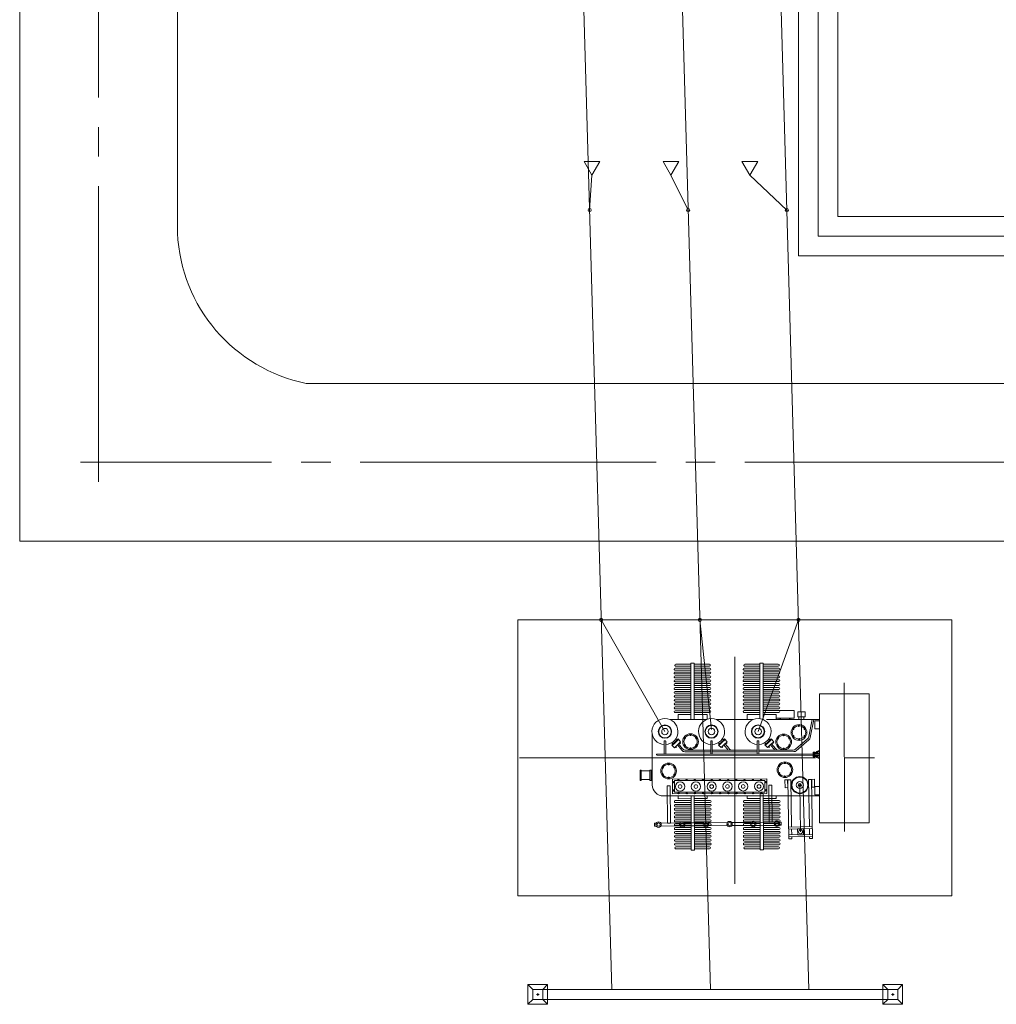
# Model space of a CAD drawing. Header units: millimetres. Extents: x 0 to 594, y 0 to 420.
# Tile 3 of 23: x 57 to 106, y 84 to 134. Entities that reach past the tile are written whole.
import ezdxf

# ---------------------------------------------------------------- set-up
doc = ezdxf.new("R2010")
doc.units = ezdxf.units.MM
doc.linetypes.add('K5LT_AXLED', pattern=[19.5, 15, -1.5, 1.5, -1.5])
doc.linetypes.add('K5LT_THIN', pattern=[0])
doc.layers.add('лотки', color=7, linetype='Continuous')
doc.layers.add('ошиноска 110', color=2, linetype='Continuous', true_color=0xffff00)

# ---------------------------------------------------------------- blocks, each defined once
blk = doc.blocks.new('U105')
at = {"color": 4, "linetype": 'K5LT_THIN', "lineweight": 9, "true_color": 0x00ffff}
for p, q in [((82.022, 89.978), (82.022, 103.978)), ((82.022, 103.978), (104.022, 103.978)), ((104.022, 103.978), (104.022, 89.978)), ((104.022, 89.978), (82.022, 89.978))]:
    blk.add_line(p, q, dxfattribs=at)
blk = doc.blocks.new('U301')
at = {"color": 4, "linetype": 'K5LT_THIN', "lineweight": 9, "true_color": 0x00ffff}
for p, q in [((89.981, 101.675), (89.981, 101.677)), ((90.799, 101.529), (90.002, 101.529)), ((90.799, 101.431), (90.002, 101.431)), ((90.031, 101.725), (90.798, 101.726)), ((90.798, 101.627), (90.031, 101.627)), ((90.798, 101.784), (90.801, 98.92)), ((90.964, 101.784), (90.798, 101.784)), ((90.967, 98.92), (90.964, 101.784)), ((91.731, 101.726), (90.964, 101.726)), ((90.964, 101.628), (91.731, 101.628)), ((90.965, 101.53), (91.762, 101.53)), ((90.965, 101.431), (91.762, 101.432)), ((91.781, 101.676), (91.781, 101.678)), ((93.479, 101.678), (93.479, 101.68)), ((94.296, 101.532), (93.499, 101.532)), ((94.297, 101.434), (93.5, 101.433)), ((93.529, 101.728), (94.296, 101.728)), ((94.296, 101.63), (93.529, 101.63)), ((94.462, 101.787), (94.296, 101.787)), ((94.296, 101.787), (94.299, 98.967)), ((94.465, 98.967), (94.462, 101.787)), ((95.229, 101.729), (94.462, 101.729)), ((94.462, 101.63), (95.229, 101.631)), ((94.462, 101.532), (95.259, 101.533)), ((94.463, 101.434), (95.26, 101.435)), ((95.279, 101.679), (95.279, 101.681)), ((90.799, 101.333), (90.002, 101.333)), ((90.799, 101.235), (90.002, 101.234)), ((90.799, 101.137), (90.002, 101.136)), ((90.799, 101.039), (90.002, 101.038)), ((90.799, 100.941), (90.002, 100.94)), ((90.965, 101.333), (91.762, 101.334)), ((90.965, 101.235), (91.762, 101.236)), ((90.965, 101.137), (91.762, 101.138)), ((90.965, 101.039), (91.762, 101.04)), ((90.965, 100.941), (91.762, 100.942)), ((94.297, 101.336), (93.5, 101.335)), ((94.297, 101.238), (93.5, 101.237)), ((94.297, 101.14), (93.5, 101.139)), ((94.297, 101.042), (93.5, 101.041)), ((94.297, 100.944), (93.5, 100.943)), ((94.463, 101.336), (95.26, 101.337)), ((94.463, 101.238), (95.26, 101.239)), ((94.463, 101.14), (95.26, 101.141)), ((94.463, 101.042), (95.26, 101.042)), ((94.463, 100.944), (95.26, 100.944)), ((90.799, 100.843), (90.002, 100.842)), ((90.799, 100.745), (90.002, 100.744)), ((90.799, 100.646), (90.002, 100.646)), ((90.799, 100.548), (90.002, 100.548)), ((90.799, 100.45), (90.002, 100.45)), ((90.965, 100.843), (91.762, 100.843)), ((90.965, 100.745), (91.762, 100.745)), ((90.965, 100.647), (91.762, 100.647)), ((90.965, 100.548), (91.762, 100.549)), ((90.965, 100.45), (91.762, 100.451)), ((94.297, 100.845), (93.5, 100.845)), ((94.297, 100.747), (93.5, 100.747)), ((94.297, 100.649), (93.5, 100.649)), ((94.297, 100.551), (93.5, 100.551)), ((94.297, 100.453), (93.5, 100.452)), ((94.463, 100.846), (95.26, 100.846)), ((94.463, 100.748), (95.26, 100.748)), ((94.463, 100.649), (95.26, 100.65)), ((94.463, 100.551), (95.26, 100.552)), ((94.463, 100.453), (95.26, 100.454)), ((90.8, 100.352), (90.003, 100.351)), ((90.8, 100.254), (90.003, 100.253)), ((90.8, 100.156), (90.003, 100.155)), ((90.8, 100.058), (90.003, 100.057)), ((90.8, 99.96), (90.003, 99.959)), ((90.966, 100.352), (91.763, 100.353)), ((90.966, 100.254), (91.763, 100.255)), ((90.966, 100.156), (91.763, 100.157)), ((90.966, 100.058), (91.763, 100.059)), ((90.966, 99.96), (91.763, 99.96)), ((94.297, 100.355), (93.5, 100.354)), ((94.298, 100.257), (93.501, 100.256)), ((94.298, 100.159), (93.501, 100.158)), ((94.298, 100.061), (93.501, 100.06)), ((94.298, 99.963), (93.501, 99.962)), ((94.463, 100.355), (95.26, 100.356)), ((94.464, 100.257), (95.261, 100.258)), ((94.464, 100.159), (95.261, 100.16)), ((94.464, 100.061), (95.261, 100.061)), ((94.464, 99.963), (95.261, 99.963)), ((99.833, 100.232), (97.313, 100.23)), ((97.313, 100.23), (97.318, 93.688)), ((99.838, 93.69), (99.833, 100.232)), ((90.8, 99.862), (90.003, 99.861)), ((90.8, 99.763), (90.003, 99.763)), ((90.8, 99.665), (90.003, 99.665)), ((90.8, 99.567), (90.003, 99.567)), ((90.8, 99.469), (90.003, 99.468)), ((90.966, 99.862), (91.763, 99.862)), ((90.966, 99.764), (91.763, 99.764)), ((90.966, 99.665), (91.763, 99.666)), ((90.966, 99.567), (91.763, 99.568)), ((90.966, 99.469), (91.763, 99.47)), ((94.298, 99.864), (93.501, 99.864)), ((94.298, 99.766), (93.501, 99.766)), ((94.298, 99.668), (93.501, 99.668)), ((94.298, 99.57), (93.501, 99.569)), ((94.298, 99.472), (93.501, 99.471)), ((94.464, 99.865), (95.261, 99.865)), ((94.464, 99.766), (95.261, 99.767)), ((94.464, 99.668), (95.261, 99.669)), ((94.464, 99.57), (95.261, 99.571)), ((94.464, 99.472), (95.261, 99.473)), ((89.732, 98.919), (91.591, 98.92)), ((90.8, 99.371), (90.003, 99.37)), ((90.8, 99.273), (90.003, 99.272)), ((90.15, 99.179), (90.8, 99.18)), ((90.15, 99.179), (90.15, 98.919)), ((90.801, 98.92), (90.967, 98.92)), ((90.966, 99.371), (91.763, 99.372)), ((90.966, 99.273), (91.763, 99.274)), ((90.966, 99.18), (91.617, 99.18)), ((91.617, 99.18), (91.618, 98.92)), ((91.795, 98.92), (91.801, 98.92)), ((93.951, 98.922), (92.092, 98.921)), ((94.298, 99.374), (93.501, 99.373)), ((94.298, 99.276), (93.501, 99.275)), ((93.647, 99.182), (93.648, 98.922)), ((93.647, 99.182), (94.298, 99.182)), ((94.464, 99.374), (95.261, 99.375)), ((94.464, 99.276), (95.261, 99.277)), ((94.464, 99.183), (95.115, 99.183)), ((97.314, 98.925), (94.632, 98.923)), ((96.029, 99.376), (95.095, 99.375)), ((95.095, 99.375), (95.095, 99.375)), ((95.115, 99.183), (95.116, 98.923)), ((95.115, 98.989), (96.029, 98.989)), ((95.266, 98.989), (95.332, 98.989)), ((95.266, 98.923), (95.266, 98.989)), ((95.332, 98.923), (95.266, 98.923)), ((95.332, 98.989), (95.332, 98.923)), ((95.858, 98.989), (95.793, 98.989)), ((95.793, 98.989), (95.793, 98.924)), ((95.793, 98.924), (95.859, 98.924)), ((95.859, 98.924), (95.858, 98.989)), ((96.029, 98.989), (96.029, 99.376)), ((96.21, 99.06), (96.21, 99.32)), ((96.21, 99.32), (96.586, 99.32)), ((96.586, 99.06), (96.21, 99.06)), ((96.526, 99.06), (96.271, 99.06)), ((96.271, 99.06), (96.271, 98.924)), ((96.271, 98.924), (96.526, 98.924)), ((96.526, 98.924), (96.526, 99.06)), ((96.586, 99.32), (96.586, 99.06)), ((96.776, 98.055), (96.945, 98.925)), ((96.849, 98.013), (97.027, 98.925)), ((97.314, 98.865), (97.072, 98.865)), ((97.072, 98.865), (97.073, 98.452)), ((97.073, 98.452), (97.314, 98.452)), ((88.836, 98.175), (88.839, 95.61)), ((90.148, 97.936), (89.989, 97.781)), ((90.168, 97.914), (90.01, 97.76)), ((90.09, 97.879), (90.032, 97.945)), ((90.148, 97.936), (90.276, 97.795)), ((92.508, 97.938), (92.349, 97.783)), ((92.528, 97.916), (92.37, 97.762)), ((92.45, 97.881), (92.392, 97.947)), ((92.508, 97.938), (92.636, 97.797)), ((94.868, 97.94), (94.709, 97.785)), ((94.888, 97.918), (94.73, 97.764)), ((94.81, 97.883), (94.752, 97.948)), ((94.868, 97.94), (94.996, 97.799)), ((96.108, 97.421), (96.71, 97.942)), ((96.137, 97.341), (96.784, 97.9)), ((89.447, 97.83), (89.444, 97.825)), ((89.444, 97.825), (89.444, 97.823)), ((89.444, 97.173), (89.444, 97.823)), ((89.453, 97.835), (89.447, 97.83)), ((89.465, 97.838), (89.453, 97.835)), ((89.481, 97.84), (89.465, 97.838)), ((89.496, 97.839), (89.481, 97.84)), ((89.507, 97.837), (89.496, 97.839)), ((89.515, 97.833), (89.507, 97.837)), ((89.52, 97.828), (89.515, 97.833)), ((89.522, 97.824), (89.52, 97.828)), ((89.522, 97.173), (89.522, 97.824)), ((89.887, 97.685), (89.824, 97.745)), ((89.828, 97.629), (89.989, 97.781)), ((89.828, 97.629), (89.964, 97.495)), ((89.849, 97.608), (90.01, 97.76)), ((89.964, 97.495), (90.119, 97.646)), ((90.004, 97.534), (90.034, 97.503)), ((90.063, 97.532), (90.033, 97.562)), ((90.034, 97.503), (90.063, 97.532)), ((90.11, 97.637), (90.334, 97.362)), ((90.276, 97.795), (90.119, 97.646)), ((90.169, 97.694), (90.369, 97.443)), ((90.236, 97.697), (90.206, 97.729)), ((90.235, 97.756), (90.265, 97.725)), ((90.265, 97.725), (90.236, 97.697)), ((91.807, 97.832), (91.804, 97.827)), ((91.804, 97.827), (91.804, 97.825)), ((91.804, 97.175), (91.804, 97.825)), ((91.813, 97.837), (91.807, 97.832)), ((91.825, 97.84), (91.813, 97.837)), ((91.841, 97.842), (91.825, 97.84)), ((91.856, 97.841), (91.841, 97.842)), ((91.867, 97.838), (91.856, 97.841)), ((91.875, 97.835), (91.867, 97.838)), ((91.88, 97.83), (91.875, 97.835)), ((91.882, 97.825), (91.88, 97.83)), ((91.882, 97.175), (91.882, 97.825)), ((92.247, 97.687), (92.184, 97.747)), ((92.188, 97.631), (92.349, 97.783)), ((92.188, 97.631), (92.324, 97.497)), ((92.209, 97.61), (92.37, 97.762)), ((92.324, 97.497), (92.479, 97.648)), ((92.364, 97.536), (92.394, 97.505)), ((92.423, 97.533), (92.393, 97.564)), ((92.394, 97.505), (92.423, 97.533)), ((92.47, 97.639), (92.694, 97.364)), ((92.636, 97.797), (92.479, 97.648)), ((92.529, 97.696), (92.729, 97.445)), ((92.596, 97.699), (92.566, 97.731)), ((92.595, 97.758), (92.625, 97.727)), ((92.625, 97.727), (92.596, 97.699)), ((94.167, 97.834), (94.164, 97.829)), ((94.164, 97.829), (94.164, 97.827)), ((94.164, 97.177), (94.164, 97.827)), ((94.173, 97.838), (94.167, 97.834)), ((94.185, 97.842), (94.173, 97.838)), ((94.201, 97.844), (94.185, 97.842)), ((94.216, 97.843), (94.201, 97.844)), ((94.227, 97.84), (94.216, 97.843)), ((94.235, 97.837), (94.227, 97.84)), ((94.24, 97.832), (94.235, 97.837)), ((94.242, 97.827), (94.24, 97.832)), ((94.242, 97.177), (94.242, 97.827)), ((94.607, 97.688), (94.544, 97.749)), ((94.548, 97.633), (94.709, 97.785)), ((94.548, 97.633), (94.684, 97.499)), ((94.569, 97.612), (94.73, 97.764)), ((94.684, 97.499), (94.839, 97.65)), ((94.724, 97.538), (94.754, 97.507)), ((94.783, 97.535), (94.753, 97.566)), ((94.754, 97.507), (94.783, 97.535)), ((94.83, 97.641), (95.054, 97.366)), ((94.996, 97.799), (94.839, 97.65)), ((94.889, 97.698), (95.089, 97.447)), ((94.956, 97.701), (94.926, 97.733)), ((94.955, 97.76), (94.985, 97.729)), ((94.985, 97.729), (94.956, 97.701)), ((96.999, 97.18), (89.081, 97.173)), ((96.999, 97.123), (89.081, 97.116)), ((90.49, 97.288), (91.804, 97.289)), ((90.526, 97.368), (91.817, 97.369)), ((91.882, 97.289), (94.164, 97.291)), ((91.896, 97.369), (94.177, 97.371)), ((94.256, 97.371), (95.977, 97.373)), ((94.256, 97.291), (96.007, 97.293)), ((96.999, 97.274), (97.077, 97.274)), ((96.999, 97.274), (96.999, 97.151)), ((96.999, 97.028), (96.999, 97.151)), ((96.999, 97.028), (97.078, 97.028)), ((97.038, 97.274), (97.038, 97.151)), ((97.038, 97.028), (97.038, 97.151)), ((97.078, 97.151), (97.077, 97.274)), ((97.315, 97.18), (97.078, 97.18)), ((97.078, 97.151), (97.078, 97.028)), ((97.315, 97.123), (97.078, 97.123)), ((97.302, 97.236), (97.315, 97.236)), ((97.302, 97.067), (97.316, 97.067)), ((88.216, 96.359), (88.278, 96.359)), ((88.217, 95.833), (88.216, 96.359)), ((88.278, 96.359), (88.279, 95.834)), ((88.278, 96.314), (88.714, 96.314)), ((88.714, 96.36), (88.776, 96.36)), ((88.714, 95.834), (88.714, 96.36)), ((88.838, 96.36), (88.776, 96.36)), ((88.776, 96.36), (88.776, 95.834)), ((88.776, 96.36), (88.776, 95.834)), ((88.838, 95.834), (88.838, 96.36)), ((89.866, 95.906), (94.642, 95.909)), ((89.866, 95.159), (89.866, 95.906)), ((94.642, 95.909), (94.643, 95.163)), ((88.279, 95.834), (88.217, 95.833)), ((88.279, 95.879), (88.714, 95.879)), ((88.776, 95.834), (88.714, 95.834)), ((88.776, 95.834), (88.838, 95.834)), ((94.54, 95.83), (89.958, 95.826)), ((89.958, 95.826), (89.958, 95.238)), ((94.54, 95.242), (94.54, 95.83)), ((97.075, 95.109), (97.075, 95.522)), ((97.075, 95.522), (97.317, 95.522)), ((89.399, 95.05), (97.317, 95.057)), ((94.643, 95.163), (89.866, 95.159)), ((89.958, 95.238), (94.54, 95.242)), ((90.153, 94.908), (90.153, 95.051)), ((90.153, 94.908), (90.804, 94.909)), ((90.804, 95.051), (90.97, 95.052)), ((90.806, 92.304), (90.804, 95.051)), ((90.97, 95.052), (90.972, 92.304)), ((90.97, 94.909), (91.621, 94.909)), ((91.621, 94.909), (91.621, 95.052)), ((93.651, 94.911), (93.651, 95.054)), ((93.651, 94.911), (94.302, 94.912)), ((94.304, 92.307), (94.302, 95.172)), ((94.302, 95.172), (94.468, 95.172)), ((94.468, 95.172), (94.47, 92.308)), ((94.468, 94.912), (95.119, 94.913)), ((95.119, 94.913), (95.119, 95.055)), ((97.317, 95.109), (97.075, 95.109)), ((90.804, 94.815), (90.007, 94.815)), ((90.804, 94.717), (90.007, 94.717)), ((90.804, 94.619), (90.007, 94.618)), ((90.804, 94.521), (90.007, 94.52)), ((90.804, 94.423), (90.007, 94.422)), ((90.97, 94.815), (91.767, 94.816)), ((90.97, 94.717), (91.767, 94.718)), ((90.97, 94.619), (91.767, 94.62)), ((90.97, 94.521), (91.767, 94.522)), ((90.97, 94.423), (91.767, 94.424)), ((94.302, 94.819), (93.505, 94.818)), ((94.302, 94.721), (93.505, 94.72)), ((94.302, 94.622), (93.505, 94.622)), ((94.302, 94.524), (93.505, 94.524)), ((94.302, 94.426), (93.505, 94.426)), ((94.468, 94.819), (95.265, 94.819)), ((94.468, 94.721), (95.265, 94.721)), ((94.468, 94.623), (95.265, 94.623)), ((94.468, 94.524), (95.265, 94.525)), ((94.468, 94.426), (95.265, 94.427)), ((90.804, 94.325), (90.007, 94.324)), ((90.805, 94.227), (90.008, 94.226)), ((90.805, 94.129), (90.008, 94.128)), ((90.805, 94.03), (90.008, 94.03)), ((90.805, 93.932), (90.008, 93.932)), ((90.97, 94.325), (91.767, 94.326)), ((90.971, 94.227), (91.768, 94.227)), ((90.971, 94.129), (91.768, 94.129)), ((90.971, 94.031), (91.768, 94.031)), ((90.971, 93.932), (91.768, 93.933)), ((94.302, 94.328), (93.505, 94.327)), ((94.302, 94.23), (93.505, 94.229)), ((94.303, 94.132), (93.506, 94.131)), ((94.303, 94.034), (93.506, 94.033)), ((94.303, 93.936), (93.506, 93.935)), ((94.468, 94.328), (95.265, 94.329)), ((94.468, 94.23), (95.265, 94.231)), ((94.469, 94.132), (95.266, 94.133)), ((94.469, 94.034), (95.266, 94.035)), ((94.469, 93.936), (95.266, 93.936)), ((90.805, 93.834), (90.008, 93.834)), ((90.805, 93.736), (90.008, 93.735)), ((90.805, 93.638), (90.008, 93.637)), ((90.805, 93.54), (90.008, 93.539)), ((90.805, 93.442), (90.008, 93.441)), ((90.971, 93.834), (91.768, 93.835)), ((90.971, 93.736), (91.768, 93.737)), ((90.971, 93.638), (91.768, 93.639)), ((90.971, 93.54), (91.768, 93.541)), ((90.971, 93.442), (91.768, 93.443)), ((94.303, 93.838), (93.506, 93.837)), ((94.303, 93.739), (93.506, 93.739)), ((94.303, 93.641), (93.506, 93.641)), ((94.303, 93.543), (93.506, 93.543)), ((94.303, 93.445), (93.506, 93.444)), ((94.469, 93.838), (95.266, 93.838)), ((94.469, 93.74), (95.266, 93.74)), ((94.469, 93.641), (95.266, 93.642)), ((94.469, 93.543), (95.266, 93.544)), ((94.469, 93.445), (95.266, 93.446)), ((97.318, 93.688), (99.838, 93.69)), ((90.805, 93.344), (90.008, 93.343)), ((90.805, 93.246), (90.008, 93.245)), ((90.805, 93.147), (90.008, 93.147)), ((90.806, 93.049), (90.009, 93.049)), ((90.806, 92.951), (90.009, 92.951)), ((90.971, 93.344), (91.768, 93.344)), ((90.971, 93.246), (91.768, 93.246)), ((90.971, 93.148), (91.768, 93.148)), ((90.972, 93.049), (91.769, 93.05)), ((90.972, 92.951), (91.769, 92.952)), ((94.303, 93.347), (93.506, 93.346)), ((94.303, 93.249), (93.506, 93.248)), ((94.303, 93.151), (93.506, 93.15)), ((94.303, 93.053), (93.506, 93.052)), ((94.303, 92.955), (93.506, 92.954)), ((94.469, 93.347), (95.266, 93.348)), ((94.469, 93.249), (95.266, 93.25)), ((94.469, 93.151), (95.266, 93.152)), ((94.469, 93.053), (95.266, 93.053)), ((94.469, 92.955), (95.266, 92.955)), ((89.989, 92.412), (89.989, 92.41)), ((90.806, 92.853), (90.009, 92.852)), ((90.806, 92.755), (90.009, 92.754)), ((90.806, 92.657), (90.009, 92.656)), ((90.806, 92.559), (90.009, 92.558)), ((90.806, 92.461), (90.039, 92.46)), ((90.972, 92.853), (91.769, 92.854)), ((90.972, 92.755), (91.769, 92.756)), ((90.972, 92.657), (91.769, 92.658)), ((90.972, 92.559), (91.769, 92.56)), ((90.972, 92.461), (91.739, 92.461)), ((91.789, 92.413), (91.789, 92.411)), ((93.487, 92.415), (93.487, 92.413)), ((94.304, 92.856), (93.507, 92.856)), ((94.304, 92.758), (93.507, 92.758)), ((94.304, 92.66), (93.507, 92.66)), ((94.304, 92.562), (93.507, 92.562)), ((94.304, 92.464), (93.537, 92.463)), ((94.47, 92.857), (95.267, 92.857)), ((94.47, 92.759), (95.267, 92.759)), ((94.47, 92.66), (95.267, 92.661)), ((94.47, 92.562), (95.267, 92.563)), ((94.47, 92.464), (95.237, 92.465)), ((95.287, 92.417), (95.287, 92.415)), ((90.039, 92.362), (90.806, 92.363)), ((90.972, 92.304), (90.806, 92.304)), ((91.739, 92.363), (90.972, 92.363)), ((93.537, 92.365), (94.304, 92.366)), ((94.47, 92.308), (94.304, 92.307)), ((95.237, 92.367), (94.47, 92.366))]:
    blk.add_line(p, q, dxfattribs=at)
at = {"color": 2, "linetype": 'K5LT_AXLED', "lineweight": 9, "true_color": 0xffff00}
blk.add_line((98.572, 100.79), (98.579, 93.246), dxfattribs=at)
at = {"color": 4, "linetype": 'K5LT_THIN', "lineweight": 9, "true_color": 0x00ffff}
for centre, radius, start, end in [((90.002, 101.479), 0.05, 90.0469, 180.0469), ((90.002, 101.481), 0.05, 180.0469, 270.0469), ((90.031, 101.675), 0.05, 90.0469, 180.0469), ((90.031, 101.677), 0.05, 180.0469, 270.0469), ((91.731, 101.676), 0.05, 0.0469, 90.0469), ((91.731, 101.678), 0.05, 270.0469, 0.0469), ((91.762, 101.48), 0.05, 0.0469, 90.0469), ((91.762, 101.482), 0.05, 270.0469, 0.0469), ((93.5, 101.482), 0.05, 90.0469, 180.0469), ((93.5, 101.483), 0.05, 180.0469, 270.0469), ((93.529, 101.678), 0.05, 90.0469, 180.0469), ((93.529, 101.68), 0.05, 180.0469, 270.0469), ((95.229, 101.679), 0.05, 0.0469, 90.0469), ((95.229, 101.681), 0.05, 270.0469, 0.0469), ((95.26, 101.483), 0.05, 0.0469, 90.0469), ((95.26, 101.485), 0.05, 270.0469, 0.0469), ((90.002, 101.283), 0.05, 90.0469, 180.0469), ((90.002, 101.284), 0.05, 180.0469, 270.0469), ((90.002, 101.086), 0.05, 90.0469, 180.0469), ((90.002, 101.088), 0.05, 180.0469, 270.0469), ((90.002, 100.89), 0.05, 90.0469, 180.0469), ((91.762, 101.284), 0.05, 0.0469, 90.0469), ((91.762, 101.286), 0.05, 270.0469, 0.0469), ((91.762, 101.088), 0.05, 0.0469, 90.0469), ((91.762, 101.09), 0.05, 270.0469, 0.0469), ((91.762, 100.892), 0.05, 0.0469, 90.0469), ((91.762, 100.893), 0.05, 270.0469, 0.0469), ((93.5, 101.285), 0.05, 90.0469, 180.0469), ((93.5, 101.287), 0.05, 180.0469, 270.0469), ((93.5, 101.089), 0.05, 90.0469, 180.0469), ((93.5, 101.091), 0.05, 180.0469, 270.0469), ((93.5, 100.893), 0.05, 90.0469, 180.0469), ((93.5, 100.895), 0.05, 180.0469, 270.0469), ((95.26, 101.287), 0.05, 0.0469, 90.0469), ((95.26, 101.289), 0.05, 270.0469, 0.0469), ((95.26, 101.091), 0.05, 0.0469, 90.0469), ((95.26, 101.092), 0.05, 270.0469, 0.0469), ((95.26, 100.894), 0.05, 0.0469, 90.0469), ((95.26, 100.896), 0.05, 270.0469, 0.0469), ((90.002, 100.892), 0.05, 180.0469, 270.0469), ((90.002, 100.694), 0.05, 90.0469, 180.0469), ((90.002, 100.696), 0.05, 180.0469, 270.0469), ((90.002, 100.498), 0.05, 90.0469, 180.0469), ((90.002, 100.5), 0.05, 180.0469, 270.0469), ((91.762, 100.695), 0.05, 0.0469, 90.0469), ((91.762, 100.697), 0.05, 270.0469, 0.0469), ((91.762, 100.499), 0.05, 0.0469, 90.0469), ((91.762, 100.501), 0.05, 270.0469, 0.0469), ((93.5, 100.697), 0.05, 90.0469, 180.0469), ((93.5, 100.699), 0.05, 180.0469, 270.0469), ((93.5, 100.501), 0.05, 90.0469, 180.0469), ((93.5, 100.502), 0.05, 180.0469, 270.0469), ((95.26, 100.698), 0.05, 0.0469, 90.0469), ((95.26, 100.7), 0.05, 270.0469, 0.0469), ((95.26, 100.502), 0.05, 0.0469, 90.0469), ((95.26, 100.504), 0.05, 270.0469, 0.0469), ((90.003, 100.301), 0.05, 90.0469, 180.0469), ((90.003, 100.303), 0.05, 180.0469, 270.0469), ((90.003, 100.105), 0.05, 90.0469, 180.0469), ((90.003, 100.107), 0.05, 180.0469, 270.0469), ((90.003, 99.909), 0.05, 90.0469, 180.0469), ((90.003, 99.911), 0.05, 180.0469, 270.0469), ((91.763, 100.303), 0.05, 0.0469, 90.0469), ((91.763, 100.305), 0.05, 270.0469, 0.0469), ((91.763, 100.107), 0.05, 0.0469, 90.0469), ((91.763, 100.109), 0.05, 270.0469, 0.0469), ((91.763, 99.91), 0.05, 0.0469, 90.0469), ((91.763, 99.912), 0.05, 270.0469, 0.0469), ((93.5, 100.304), 0.05, 90.0469, 180.0469), ((93.5, 100.306), 0.05, 180.0469, 270.0469), ((93.501, 100.108), 0.05, 90.0469, 180.0469), ((93.501, 100.11), 0.05, 180.0469, 270.0469), ((93.501, 99.912), 0.05, 90.0469, 180.0469), ((93.501, 99.914), 0.05, 180.0469, 270.0469), ((95.26, 100.306), 0.05, 0.0469, 90.0469), ((95.26, 100.308), 0.05, 270.0469, 0.0469), ((95.261, 100.11), 0.05, 0.0469, 90.0469), ((95.261, 100.111), 0.05, 270.0469, 0.0469), ((95.261, 99.913), 0.05, 0.0469, 90.0469), ((95.261, 99.915), 0.05, 270.0469, 0.0469), ((90.003, 99.713), 0.05, 90.0469, 180.0469), ((90.003, 99.715), 0.05, 180.0469, 270.0469), ((90.003, 99.517), 0.05, 90.0469, 180.0469), ((90.003, 99.518), 0.05, 180.0469, 270.0469), ((91.763, 99.714), 0.05, 0.0469, 90.0469), ((91.763, 99.716), 0.05, 270.0469, 0.0469), ((91.763, 99.518), 0.05, 0.0469, 90.0469), ((91.763, 99.52), 0.05, 270.0469, 0.0469), ((93.501, 99.716), 0.05, 90.0469, 180.0469), ((93.501, 99.718), 0.05, 180.0469, 270.0469), ((93.501, 99.519), 0.05, 90.0469, 180.0469), ((93.501, 99.521), 0.05, 180.0469, 270.0469), ((95.261, 99.717), 0.05, 0.0469, 90.0469), ((95.261, 99.719), 0.05, 270.0469, 0.0469), ((95.261, 99.521), 0.05, 0.0469, 90.0469), ((95.261, 99.523), 0.05, 270.0469, 0.0469), ((89.482, 98.309), 0.659, 273.4439, 266.6498), ((90.003, 99.32), 0.05, 90.0469, 180.0469), ((90.003, 99.322), 0.05, 180.0469, 270.0469), ((91.842, 98.311), 0.659, 273.4439, 266.6498), ((91.763, 99.322), 0.05, 0.0469, 90.0469), ((91.763, 99.324), 0.05, 270.0469, 0.0469), ((93.501, 99.323), 0.05, 90.0469, 180.0469), ((93.501, 99.325), 0.05, 180.0469, 270.0469), ((94.202, 98.313), 0.659, 273.4439, 266.6498), ((95.261, 99.325), 0.05, 0.0469, 90.0469), ((95.261, 99.327), 0.05, 270.0469, 0.0469), ((89.482, 98.309), 0.337, 0, 180), ((89.482, 98.309), 0.316, 0, 180), ((89.482, 98.309), 0.166, 0, 180), ((91.842, 98.311), 0.337, 0, 180), ((91.842, 98.311), 0.316, 0, 180), ((91.842, 98.311), 0.166, 0, 180), ((94.202, 98.313), 0.337, 0, 180), ((94.202, 98.313), 0.316, 0, 180), ((94.202, 98.313), 0.166, 0, 180), ((96.278, 98.266), 0.399, 0, 180), ((96.278, 98.266), 0.34, 0, 180), ((95.986, 98.44), 0.0312, 0, 180), ((95.986, 98.44), 0.0312, 180, 0), ((96.277, 98.605), 0.0312, 0, 180), ((96.277, 98.605), 0.0312, 180, 0), ((96.569, 98.441), 0.0312, 0, 180), ((96.569, 98.441), 0.0312, 180, 0), ((89.482, 98.309), 0.337, 180, 0), ((89.482, 98.309), 0.316, 180, 0), ((89.482, 98.309), 0.166, 180, 0), ((90.779, 97.801), 0.399, 0, 180), ((90.779, 97.801), 0.34, 0, 180), ((90.488, 97.976), 0.0312, 0, 180), ((90.488, 97.976), 0.0312, 180, 0), ((90.779, 98.141), 0.0312, 0, 180), ((90.779, 98.141), 0.0312, 180, 0), ((91.07, 97.976), 0.0312, 0, 180), ((91.07, 97.976), 0.0312, 180, 0), ((91.842, 98.311), 0.337, 180, 0), ((91.842, 98.311), 0.316, 180, 0), ((91.842, 98.311), 0.166, 180, 0), ((94.202, 98.313), 0.337, 180, 0), ((94.202, 98.313), 0.316, 180, 0), ((94.202, 98.313), 0.166, 180, 0), ((95.498, 97.787), 0.399, 0, 180), ((95.498, 97.787), 0.34, 0, 180), ((95.206, 97.962), 0.0312, 0, 180), ((95.206, 97.962), 0.0312, 180, 0), ((95.497, 98.127), 0.0312, 0, 180), ((95.497, 98.127), 0.0312, 180, 0), ((95.789, 97.962), 0.0312, 0, 180), ((95.789, 97.962), 0.0312, 180, 0), ((96.278, 98.266), 0.399, 180, 0), ((96.278, 98.266), 0.34, 180, 0), ((95.986, 98.09), 0.0312, 0, 180), ((95.986, 98.09), 0.0312, 180, 0), ((96.278, 97.926), 0.0312, 0, 180), ((96.278, 97.926), 0.0312, 180, 0), ((96.569, 98.091), 0.0312, 0, 180), ((96.569, 98.091), 0.0312, 180, 0), ((96.579, 98.094), 0.2, 310.837, 348.9739), ((96.653, 98.051), 0.2, 310.837, 348.9739), ((90.526, 97.568), 0.2, 218.6127, 270.0469), ((90.779, 97.801), 0.399, 180, 0), ((90.779, 97.801), 0.34, 180, 0), ((90.488, 97.626), 0.0312, 0, 180), ((90.488, 97.626), 0.0312, 180, 0), ((90.779, 97.461), 0.0312, 0, 180), ((90.779, 97.461), 0.0312, 180, 0), ((91.071, 97.626), 0.0312, 0, 180), ((91.071, 97.626), 0.0312, 180, 0), ((92.886, 97.57), 0.2, 218.6127, 270.0469), ((95.246, 97.572), 0.2, 218.6127, 270.0469), ((95.498, 97.787), 0.399, 180, 0), ((95.498, 97.787), 0.34, 180, 0), ((95.207, 97.612), 0.0312, 0, 180), ((95.207, 97.612), 0.0312, 180, 0), ((95.498, 97.447), 0.0312, 0, 180), ((95.498, 97.447), 0.0312, 180, 0), ((95.789, 97.612), 0.0312, 0, 180), ((95.789, 97.612), 0.0312, 180, 0), ((95.977, 97.573), 0.2, 270.0469, 310.837), ((89.081, 97.145), 0.0283, 89.9542, 180.0469), ((89.081, 97.145), 0.0283, 180.0469, 270.1395), ((89.081, 97.145), 0.0283, 90.0469, 90.1395), ((89.081, 97.145), 0.0283, 269.9542, 270.0469), ((90.489, 97.488), 0.2, 219.1711, 270.0469), ((96.007, 97.493), 0.2, 270.0469, 310.837), ((97.302, 97.151), 0.196, 86.139, 171.7429), ((97.302, 97.151), 0.196, 188.3508, 273.9547), ((97.302, 97.151), 0.151, 84.9717, 169.242), ((97.302, 97.151), 0.151, 190.8518, 275.122), ((97.302, 97.151), 0.0845, 90.0469, 160.4774), ((97.302, 97.151), 0.0845, 199.6164, 270.0469), ((89.666, 96.312), 0.399, 0, 180), ((89.666, 96.312), 0.34, 0, 180), ((89.375, 96.487), 0.0312, 0, 180), ((89.375, 96.487), 0.0312, 180, 0), ((89.666, 96.652), 0.0312, 0, 180), ((89.666, 96.652), 0.0312, 180, 0), ((89.958, 96.487), 0.0312, 0, 180), ((89.958, 96.487), 0.0312, 180, 0), ((95.564, 96.376), 0.399, 0, 180), ((95.564, 96.376), 0.34, 0, 180), ((95.273, 96.551), 0.0312, 0, 180), ((95.273, 96.551), 0.0312, 180, 0), ((95.564, 96.716), 0.0312, 0, 180), ((95.564, 96.716), 0.0312, 180, 0), ((95.855, 96.551), 0.0312, 0, 180), ((95.855, 96.551), 0.0312, 180, 0), ((89.666, 96.312), 0.399, 180, 0), ((89.666, 96.312), 0.34, 180, 0), ((89.375, 96.137), 0.0312, 0, 180), ((89.375, 96.137), 0.0312, 180, 0), ((89.667, 95.972), 0.0312, 0, 180), ((89.667, 95.972), 0.0312, 180, 0), ((89.958, 96.137), 0.0312, 0, 180), ((89.958, 96.137), 0.0312, 180, 0), ((90.162, 95.865), 0.034, 0, 180), ((90.577, 95.865), 0.034, 0, 180), ((90.991, 95.865), 0.034, 0, 180), ((91.405, 95.866), 0.034, 0, 180), ((91.855, 95.866), 0.034, 0, 180), ((92.27, 95.866), 0.034, 0, 180), ((92.685, 95.867), 0.034, 0, 180), ((93.099, 95.867), 0.034, 0, 180), ((93.513, 95.867), 0.034, 0, 180), ((93.942, 95.868), 0.034, 0, 180), ((94.356, 95.868), 0.034, 0, 180), ((95.564, 96.376), 0.399, 180, 0), ((95.564, 96.376), 0.34, 180, 0), ((95.273, 96.201), 0.0312, 0, 180), ((95.273, 96.201), 0.0312, 180, 0), ((95.564, 96.036), 0.0312, 0, 180), ((95.564, 96.036), 0.0312, 180, 0), ((95.856, 96.201), 0.0312, 0, 180), ((95.856, 96.201), 0.0312, 180, 0), ((96.319, 95.598), 0.431, 0, 180), ((96.319, 95.598), 0.402, 0, 180), ((89.399, 95.61), 0.56, 180.0469, 270.0469), ((89.907, 95.745), 0.034, 0, 180), ((89.907, 95.745), 0.034, 180, 0), ((90.249, 95.522), 0.234, 0, 180), ((90.249, 95.522), 0.234, 180, 0), ((90.162, 95.865), 0.034, 180, 0), ((90.249, 95.522), 0.095, 0, 180), ((90.249, 95.522), 0.095, 180, 0), ((90.577, 95.865), 0.034, 180, 0), ((91.049, 95.522), 0.234, 0, 180), ((91.049, 95.522), 0.234, 180, 0), ((91.049, 95.522), 0.095, 0, 180), ((91.049, 95.522), 0.095, 180, 0), ((90.991, 95.865), 0.034, 180, 0), ((91.405, 95.866), 0.034, 180, 0), ((91.849, 95.523), 0.234, 0, 180), ((91.849, 95.523), 0.234, 180, 0), ((91.849, 95.523), 0.095, 0, 180), ((91.849, 95.523), 0.095, 180, 0), ((91.855, 95.866), 0.034, 180, 0), ((92.27, 95.866), 0.034, 180, 0), ((92.649, 95.53), 0.234, 0, 180), ((92.649, 95.53), 0.234, 180, 0), ((92.649, 95.53), 0.095, 0, 180), ((92.649, 95.53), 0.095, 180, 0), ((92.685, 95.867), 0.034, 180, 0), ((93.099, 95.867), 0.034, 180, 0), ((93.449, 95.531), 0.234, 0, 180), ((93.449, 95.531), 0.234, 180, 0), ((93.449, 95.531), 0.095, 0, 180), ((93.449, 95.531), 0.095, 180, 0), ((93.513, 95.867), 0.034, 180, 0), ((93.942, 95.868), 0.034, 180, 0), ((94.249, 95.531), 0.234, 0, 180), ((94.249, 95.531), 0.234, 180, 0), ((94.249, 95.531), 0.095, 0, 180), ((94.249, 95.531), 0.095, 180, 0), ((94.356, 95.868), 0.034, 180, 0), ((94.594, 95.749), 0.034, 0, 180), ((94.594, 95.749), 0.034, 180, 0), ((96.319, 95.598), 0.431, 180, 0), ((96.319, 95.598), 0.402, 180, 0), ((96.319, 95.598), 0.178, 0, 180), ((96.319, 95.598), 0.178, 180, 0), ((96.319, 95.598), 0.0773, 0, 180), ((96.319, 95.598), 0.0773, 180, 0), ((96.319, 95.598), 0.0427, 0, 180), ((96.319, 95.598), 0.0427, 180, 0), ((89.907, 95.33), 0.034, 0, 180), ((89.907, 95.33), 0.034, 180, 0), ((90.173, 95.193), 0.034, 0, 180), ((90.173, 95.193), 0.034, 180, 0), ((90.588, 95.193), 0.034, 0, 180), ((90.588, 95.193), 0.034, 180, 0), ((91.002, 95.194), 0.034, 0, 180), ((91.002, 95.194), 0.034, 180, 0), ((91.416, 95.194), 0.034, 0, 180), ((91.416, 95.194), 0.034, 180, 0), ((91.866, 95.194), 0.034, 0, 180), ((91.866, 95.194), 0.034, 180, 0), ((92.281, 95.195), 0.034, 0, 180), ((92.281, 95.195), 0.034, 180, 0), ((92.696, 95.195), 0.034, 0, 180), ((92.696, 95.195), 0.034, 180, 0), ((93.11, 95.195), 0.034, 0, 180), ((93.11, 95.195), 0.034, 180, 0), ((93.524, 95.196), 0.034, 0, 180), ((93.524, 95.196), 0.034, 180, 0), ((93.953, 95.196), 0.034, 0, 180), ((93.953, 95.196), 0.034, 180, 0), ((94.368, 95.196), 0.034, 0, 180), ((94.368, 95.196), 0.034, 180, 0), ((94.594, 95.334), 0.034, 0, 180), ((94.594, 95.334), 0.034, 180, 0), ((90.007, 94.765), 0.05, 90.0469, 180.0469), ((90.007, 94.767), 0.05, 180.0469, 270.0469), ((90.007, 94.568), 0.05, 90.0469, 180.0469), ((90.007, 94.57), 0.05, 180.0469, 270.0469), ((90.007, 94.372), 0.05, 90.0469, 180.0469), ((91.767, 94.766), 0.05, 0.0469, 90.0469), ((91.767, 94.768), 0.05, 270.0469, 0.0469), ((91.767, 94.57), 0.05, 0.0469, 90.0469), ((91.767, 94.572), 0.05, 270.0469, 0.0469), ((91.767, 94.374), 0.05, 0.0469, 90.0469), ((93.505, 94.768), 0.05, 90.0469, 180.0469), ((93.505, 94.77), 0.05, 180.0469, 270.0469), ((93.505, 94.572), 0.05, 90.0469, 180.0469), ((93.505, 94.574), 0.05, 180.0469, 270.0469), ((93.505, 94.376), 0.05, 90.0469, 180.0469), ((95.265, 94.769), 0.05, 0.0469, 90.0469), ((95.265, 94.771), 0.05, 270.0469, 0.0469), ((95.265, 94.573), 0.05, 0.0469, 90.0469), ((95.265, 94.575), 0.05, 270.0469, 0.0469), ((95.265, 94.377), 0.05, 0.0469, 90.0469), ((90.007, 94.374), 0.05, 180.0469, 270.0469), ((90.008, 94.176), 0.05, 90.0469, 180.0469), ((90.008, 94.178), 0.05, 180.0469, 270.0469), ((90.008, 93.98), 0.05, 90.0469, 180.0469), ((90.008, 93.982), 0.05, 180.0469, 270.0469), ((91.767, 94.376), 0.05, 270.0469, 0.0469), ((91.768, 94.177), 0.05, 0.0469, 90.0469), ((91.768, 94.179), 0.05, 270.0469, 0.0469), ((91.768, 93.981), 0.05, 0.0469, 90.0469), ((91.768, 93.983), 0.05, 270.0469, 0.0469), ((93.505, 94.377), 0.05, 180.0469, 270.0469), ((93.505, 94.179), 0.05, 90.0469, 180.0469), ((93.505, 94.181), 0.05, 180.0469, 270.0469), ((93.506, 93.983), 0.05, 90.0469, 180.0469), ((93.506, 93.985), 0.05, 180.0469, 270.0469), ((95.265, 94.379), 0.05, 270.0469, 0.0469), ((95.265, 94.181), 0.05, 0.0469, 90.0469), ((95.265, 94.183), 0.05, 270.0469, 0.0469), ((95.266, 93.985), 0.05, 0.0469, 90.0469), ((95.266, 93.986), 0.05, 270.0469, 0.0469), ((90.008, 93.784), 0.05, 90.0469, 180.0469), ((90.008, 93.785), 0.05, 180.0469, 270.0469), ((90.008, 93.587), 0.05, 90.0469, 180.0469), ((90.008, 93.589), 0.05, 180.0469, 270.0469), ((90.008, 93.391), 0.05, 90.0469, 180.0469), ((91.768, 93.785), 0.05, 0.0469, 90.0469), ((91.768, 93.787), 0.05, 270.0469, 0.0469), ((91.768, 93.589), 0.05, 0.0469, 90.0469), ((91.768, 93.591), 0.05, 270.0469, 0.0469), ((91.768, 93.393), 0.05, 0.0469, 90.0469), ((93.506, 93.787), 0.05, 90.0469, 180.0469), ((93.506, 93.789), 0.05, 180.0469, 270.0469), ((93.506, 93.591), 0.05, 90.0469, 180.0469), ((93.506, 93.593), 0.05, 180.0469, 270.0469), ((93.506, 93.394), 0.05, 90.0469, 180.0469), ((95.266, 93.788), 0.05, 0.0469, 90.0469), ((95.266, 93.79), 0.05, 270.0469, 0.0469), ((95.266, 93.592), 0.05, 0.0469, 90.0469), ((95.266, 93.594), 0.05, 270.0469, 0.0469), ((95.266, 93.396), 0.05, 0.0469, 90.0469), ((90.008, 93.393), 0.05, 180.0469, 270.0469), ((90.008, 93.195), 0.05, 90.0469, 180.0469), ((90.008, 93.197), 0.05, 180.0469, 270.0469), ((90.009, 92.999), 0.05, 90.0469, 180.0469), ((90.009, 93.001), 0.05, 180.0469, 270.0469), ((91.768, 93.394), 0.05, 270.0469, 0.0469), ((91.768, 93.196), 0.05, 0.0469, 90.0469), ((91.768, 93.198), 0.05, 270.0469, 0.0469), ((91.769, 93), 0.05, 0.0469, 90.0469), ((91.769, 93.002), 0.05, 270.0469, 0.0469), ((93.506, 93.396), 0.05, 180.0469, 270.0469), ((93.506, 93.198), 0.05, 90.0469, 180.0469), ((93.506, 93.2), 0.05, 180.0469, 270.0469), ((93.506, 93.002), 0.05, 90.0469, 180.0469), ((93.506, 93.004), 0.05, 180.0469, 270.0469), ((95.266, 93.398), 0.05, 270.0469, 0.0469), ((95.266, 93.2), 0.05, 0.0469, 90.0469), ((95.266, 93.202), 0.05, 270.0469, 0.0469), ((95.266, 93.003), 0.05, 0.0469, 90.0469), ((95.266, 93.005), 0.05, 270.0469, 0.0469), ((90.009, 92.802), 0.05, 90.0469, 180.0469), ((90.009, 92.804), 0.05, 180.0469, 270.0469), ((90.009, 92.606), 0.05, 90.0469, 180.0469), ((90.009, 92.608), 0.05, 180.0469, 270.0469), ((90.039, 92.41), 0.05, 90.0469, 180.0469), ((90.039, 92.412), 0.05, 180.0469, 270.0469), ((91.739, 92.411), 0.05, 0.0469, 90.0469), ((91.739, 92.413), 0.05, 270.0469, 0.0469), ((91.769, 92.804), 0.05, 0.0469, 90.0469), ((91.769, 92.806), 0.05, 270.0469, 0.0469), ((91.769, 92.608), 0.05, 0.0469, 90.0469), ((91.769, 92.61), 0.05, 270.0469, 0.0469), ((93.507, 92.806), 0.05, 90.0469, 180.0469), ((93.507, 92.808), 0.05, 180.0469, 270.0469), ((93.507, 92.61), 0.05, 90.0469, 180.0469), ((93.507, 92.612), 0.05, 180.0469, 270.0469), ((93.537, 92.413), 0.05, 90.0469, 180.0469), ((93.537, 92.415), 0.05, 180.0469, 270.0469), ((95.237, 92.415), 0.05, 0.0469, 90.0469), ((95.237, 92.417), 0.05, 270.0469, 0.0469), ((95.267, 92.807), 0.05, 0.0469, 90.0469), ((95.267, 92.809), 0.05, 270.0469, 0.0469), ((95.267, 92.611), 0.05, 0.0469, 90.0469), ((95.267, 92.613), 0.05, 270.0469, 0.0469)]:
    blk.add_arc(centre, radius, start, end, dxfattribs=at)
blk = doc.blocks.new('U302')
at = {"color": 4, "linetype": 'K5LT_THIN', "lineweight": 9, "true_color": 0x00ffff}
for p, q in [((89.592, 95.558), (89.742, 95.559)), ((89.605, 93.671), (89.592, 95.558)), ((89.742, 95.559), (89.755, 93.672)), ((94.904, 95.596), (94.755, 95.595)), ((94.755, 95.595), (94.768, 93.708)), ((94.918, 93.709), (94.904, 95.596)), ((88.944, 93.666), (89.038, 93.667)), ((88.945, 93.516), (88.944, 93.666)), ((89.039, 93.517), (88.945, 93.516)), ((89.274, 93.669), (90.238, 93.675)), ((90.239, 93.525), (89.275, 93.519)), ((89.755, 93.672), (89.605, 93.671)), ((90.474, 93.677), (91.438, 93.684)), ((91.439, 93.534), (90.475, 93.527)), ((91.674, 93.686), (92.638, 93.693)), ((92.639, 93.543), (91.675, 93.536)), ((92.874, 93.694), (93.838, 93.701)), ((93.839, 93.551), (92.875, 93.544)), ((94.074, 93.703), (95.038, 93.71)), ((95.039, 93.56), (94.075, 93.553)), ((94.768, 93.708), (94.918, 93.709)), ((95.198, 93.711), (95.274, 93.711)), ((95.274, 93.711), (95.367, 93.712)), ((95.368, 93.562), (95.275, 93.561)), ((95.367, 93.712), (95.368, 93.562))]:
    blk.add_line(p, q, dxfattribs=at)
for centre, radius, start, end in [((89.157, 93.593), 0.14, 0, 180), ((89.157, 93.593), 0.14, 180, 0), ((89.157, 93.593), 0.0858, 0, 180), ((89.157, 93.593), 0.0858, 180, 0), ((90.357, 93.601), 0.14, 0, 180), ((90.357, 93.601), 0.14, 180, 0), ((90.357, 93.601), 0.0858, 0, 180), ((90.357, 93.601), 0.0858, 180, 0), ((91.557, 93.61), 0.14, 0, 180), ((91.557, 93.61), 0.14, 180, 0), ((91.557, 93.61), 0.0858, 0, 180), ((91.557, 93.61), 0.0858, 180, 0), ((92.757, 93.618), 0.14, 0, 180), ((92.757, 93.618), 0.14, 180, 0), ((92.757, 93.618), 0.0858, 0, 180), ((92.757, 93.618), 0.0858, 180, 0), ((93.956, 93.627), 0.14, 0, 180), ((93.956, 93.627), 0.14, 180, 0), ((93.956, 93.627), 0.0858, 0, 180), ((93.956, 93.627), 0.0858, 180, 0), ((95.156, 93.636), 0.14, 0, 180), ((95.156, 93.636), 0.14, 180, 0), ((95.156, 93.636), 0.0858, 0, 180), ((95.156, 93.636), 0.0858, 180, 0)]:
    blk.add_arc(centre, radius, start, end, dxfattribs=at)
blk = doc.blocks.new('U303')
at = {"color": 4, "linetype": 'K5LT_THIN', "lineweight": 9, "true_color": 0x00ffff}
for p, q in [((95.562, 95.866), (95.712, 95.869)), ((95.562, 95.866), (95.569, 95.466)), ((95.719, 95.469), (95.569, 95.466)), ((95.707, 95.468), (95.7, 95.868)), ((95.712, 95.869), (95.862, 95.871)), ((95.764, 92.869), (95.712, 95.869)), ((95.903, 93.472), (95.862, 95.871)), ((96.912, 95.889), (96.762, 95.887)), ((96.803, 93.487), (96.762, 95.887)), ((96.912, 95.889), (97.062, 95.892)), ((96.964, 92.89), (96.912, 95.889)), ((97.069, 95.492), (96.919, 95.489)), ((96.924, 95.889), (96.931, 95.489)), ((97.062, 95.892), (97.069, 95.492)), ((96.953, 93.49), (95.753, 93.469)), ((96.955, 93.39), (95.755, 93.369)), ((96.96, 93.09), (95.76, 93.069)), ((96.962, 92.99), (95.762, 92.969)), ((95.91, 93.072), (95.905, 93.372)), ((95.914, 92.872), (95.912, 92.972)), ((96.505, 93.382), (96.205, 93.377)), ((96.205, 93.377), (96.21, 93.077)), ((96.21, 93.077), (96.51, 93.082)), ((96.51, 93.082), (96.505, 93.382)), ((96.81, 93.087), (96.805, 93.387)), ((96.814, 92.887), (96.812, 92.987)), ((95.764, 92.869), (95.914, 92.872)), ((96.964, 92.89), (96.814, 92.887))]:
    blk.add_line(p, q, dxfattribs=at)
for start, end in [(0, 180), (180, 0)]:
    blk.add_arc((96.358, 93.229), 0.1, start, end, dxfattribs=at)
blk = doc.blocks.new('U307')
at = {"color": 4, "linetype": 'K5LT_THIN', "lineweight": 9, "true_color": 0x00ffff}
for p, q in [((82.782, 85.227), (82.532, 85.477)), ((82.782, 85.227), (82.532, 85.477)), ((83.532, 85.477), (82.532, 85.477)), ((82.532, 85.477), (82.532, 84.977)), ((83.532, 85.477), (82.532, 85.477)), ((82.532, 85.477), (82.532, 85.227)), ((83.282, 85.227), (83.532, 85.477)), ((83.282, 85.227), (83.532, 85.477)), ((83.532, 85.227), (83.532, 85.477)), ((83.532, 84.477), (83.532, 85.477)), ((100.782, 85.227), (100.532, 85.477)), ((101.532, 85.477), (100.532, 85.477)), ((100.532, 85.477), (100.532, 85.227)), ((100.782, 85.227), (100.532, 85.477)), ((100.782, 85.227), (100.532, 85.477)), ((101.532, 85.477), (100.532, 85.477)), ((100.532, 85.477), (100.532, 84.977)), ((101.532, 85.477), (100.532, 85.477)), ((100.532, 85.477), (100.532, 85.227)), ((100.782, 85.227), (100.532, 85.477)), ((100.782, 85.227), (100.532, 85.477)), ((101.532, 85.477), (100.532, 85.477)), ((100.532, 85.477), (100.532, 84.977)), ((101.532, 85.477), (100.532, 85.477)), ((100.532, 85.477), (100.532, 85.227)), ((101.282, 85.227), (101.532, 85.477)), ((101.282, 85.227), (101.532, 85.477)), ((101.282, 85.227), (101.532, 85.477)), ((101.282, 85.227), (101.532, 85.477)), ((101.282, 85.227), (101.532, 85.477)), ((101.532, 84.477), (101.532, 85.477)), ((101.532, 85.227), (101.532, 85.477)), ((101.532, 84.477), (101.532, 85.477)), ((101.532, 85.227), (101.532, 85.477)), ((101.532, 84.477), (101.532, 85.477)), ((82.532, 84.977), (82.532, 84.477)), ((100.782, 85.227), (82.782, 85.227)), ((83.282, 85.227), (82.782, 85.227)), ((82.782, 85.227), (82.782, 84.727)), ((83.282, 85.227), (82.782, 85.227)), ((82.782, 85.227), (82.782, 84.727)), ((83.102, 84.977), (82.962, 84.977)), ((83.102, 84.977), (82.962, 84.977)), ((83.032, 85.047), (83.032, 84.907)), ((83.032, 85.047), (83.032, 84.907)), ((83.282, 84.727), (83.282, 85.227)), ((83.282, 84.727), (83.282, 85.227)), ((100.532, 84.977), (100.532, 84.477)), ((100.532, 84.977), (100.532, 84.477)), ((101.282, 85.227), (100.782, 85.227)), ((100.782, 85.227), (100.782, 84.727)), ((101.282, 85.227), (100.782, 85.227)), ((100.782, 85.227), (100.782, 84.727)), ((101.282, 85.227), (100.782, 85.227)), ((100.782, 85.227), (100.782, 84.727)), ((101.282, 85.227), (100.782, 85.227)), ((100.782, 85.227), (100.782, 84.727)), ((101.282, 85.227), (100.782, 85.227)), ((100.782, 85.227), (100.782, 84.727)), ((101.102, 84.977), (100.962, 84.977)), ((101.102, 84.977), (100.962, 84.977)), ((101.102, 84.977), (100.962, 84.977)), ((101.102, 84.977), (100.962, 84.977)), ((101.102, 84.977), (100.962, 84.977)), ((101.032, 85.047), (101.032, 84.907)), ((101.032, 85.047), (101.032, 84.907)), ((101.032, 85.047), (101.032, 84.907)), ((101.032, 85.047), (101.032, 84.907)), ((101.032, 85.047), (101.032, 84.907)), ((101.282, 84.727), (101.282, 85.227)), ((101.282, 84.727), (101.282, 85.227)), ((101.282, 84.727), (101.282, 85.227)), ((101.282, 84.727), (101.282, 85.227)), ((101.282, 84.727), (101.282, 85.227)), ((82.782, 84.727), (82.532, 84.477)), ((82.782, 84.727), (82.532, 84.477)), ((82.532, 84.727), (82.532, 84.477)), ((82.532, 84.477), (83.532, 84.477)), ((82.782, 84.727), (100.782, 84.727)), ((82.782, 84.727), (83.282, 84.727)), ((82.782, 84.727), (83.282, 84.727)), ((83.282, 84.727), (83.532, 84.477)), ((83.282, 84.727), (83.532, 84.477)), ((83.532, 84.477), (83.532, 84.727)), ((100.782, 84.727), (100.532, 84.477)), ((100.532, 84.727), (100.532, 84.477)), ((100.782, 84.727), (100.532, 84.477)), ((100.782, 84.727), (100.532, 84.477)), ((100.532, 84.727), (100.532, 84.477)), ((100.782, 84.727), (100.532, 84.477)), ((100.782, 84.727), (100.532, 84.477)), ((100.532, 84.727), (100.532, 84.477)), ((100.532, 84.477), (101.532, 84.477)), ((100.532, 84.477), (101.532, 84.477)), ((100.532, 84.477), (101.532, 84.477)), ((100.532, 84.477), (101.532, 84.477)), ((100.532, 84.477), (101.532, 84.477)), ((100.782, 84.727), (101.282, 84.727)), ((100.782, 84.727), (101.282, 84.727)), ((100.782, 84.727), (101.282, 84.727)), ((100.782, 84.727), (101.282, 84.727)), ((100.782, 84.727), (101.282, 84.727)), ((101.282, 84.727), (101.532, 84.477)), ((101.282, 84.727), (101.532, 84.477)), ((101.282, 84.727), (101.532, 84.477)), ((101.282, 84.727), (101.532, 84.477)), ((101.282, 84.727), (101.532, 84.477)), ((101.532, 84.477), (101.532, 84.727)), ((101.532, 84.477), (101.532, 84.727))]:
    blk.add_line(p, q, dxfattribs=at)

msp = doc.modelspace()

# ---------------------------------------------------------------- linework, layer by layer
at = {"color": 4, "linetype": 'K5LT_THIN', "lineweight": 9, "true_color": 0x00ffff}
for p, q in [((56.764754, 107.976997), (56.764754, 283.740496)), ((64.764754, 165.001582), (64.764754, 123.597625)), ((85.381724, 127.22379), (85.781724, 126.530637)), ((85.781724, 127.22379), (85.381724, 127.22379)), ((86.181724, 127.22379), (85.781724, 126.530637)), ((85.781724, 127.22379), (86.181724, 127.22379)), ((89.781724, 127.222489), (89.381724, 127.222489)), ((89.381724, 127.222489), (89.781724, 126.529336)), ((89.781724, 127.222489), (90.181724, 127.222489)), ((90.181724, 127.222489), (89.781724, 126.529336)), ((93.381724, 127.22379), (93.781724, 126.530637)), ((93.781724, 127.22379), (93.381724, 127.22379)), ((94.181724, 127.22379), (93.781724, 126.530637)), ((93.781724, 127.22379), (94.181724, 127.22379)), ((71.290224, 115.976997), (244.239284, 115.976997)), ((262.764754, 107.976997), (56.764754, 107.976997)), ((96.357681, 93.229306), (96.319432, 95.597686))]:
    msp.add_line(p, q, dxfattribs=at)
at = {"color": 2, "linetype": 'K5LT_AXLED', "lineweight": 9, "true_color": 0xffff00}
for p, q in [((60.764754, 110.978065), (60.764754, 283.346245)), ((264.531912, 111.976997), (59.850941, 111.976997)), ((93.021724, 90.592898), (93.021724, 102.106941)), ((82.110493, 96.975824), (100.13, 96.977762))]:
    msp.add_line(p, q, dxfattribs=at)
at = {"color": 4, "linetype": 'K5LT_THIN', "lineweight": 9, "true_color": 0x00ffff}
msp.add_arc((72.904865, 123.963761), 8.148341, 182.5753863, 258.5708664, dxfattribs=at)
at = {"layer": 'лотки', "color": 4, "linetype": 'K5LT_THIN', "lineweight": 9, "true_color": 0x00ffff}
for p, q in [((96.248184, 122.442699), (96.248184, 155.726997)), ((97.248184, 155.726997), (97.248184, 123.442699)), ((98.248184, 124.442699), (98.248184, 155.726997)), ((167.916465, 124.442699), (98.248184, 124.442699)), ((166.916465, 123.442699), (97.248184, 123.442699)), ((165.916465, 122.442699), (96.248184, 122.442699))]:
    msp.add_line(p, q, dxfattribs=at)
at = {"layer": 'ошиноска 110', "color": 4, "linetype": 'K5LT_THIN', "lineweight": 9, "true_color": 0x00ffff}
for p, q in [((86.781724, 85.226997), (84.781724, 155.726997)), ((89.781724, 155.726997), (91.781724, 85.226997)), ((94.781724, 155.726997), (96.781724, 85.226997)), ((85.781724, 126.530637), (85.659955, 124.76936)), ((89.781724, 126.529336), (90.659955, 124.76936)), ((93.781724, 126.530637), (95.659955, 124.76936)), ((89.482224, 98.308725), (86.249787, 103.977762)), ((91.842634, 98.409224), (91.249787, 103.977762)), ((94.202223, 98.312586), (96.249787, 103.977762))]:
    msp.add_line(p, q, dxfattribs=at)
for centre in [(85.659955, 124.76936), (90.659955, 124.76936), (95.659955, 124.76936), (86.249787, 103.977762), (91.249787, 103.977762), (96.249787, 103.977762)]:
    msp.add_circle(centre, 0.080326, dxfattribs=at)

# ---------------------------------------------------------------- block references
for name in ['U105', 'U301', 'U302', 'U303', 'U307']:
    msp.add_blockref(name, (0, 0))

doc.saveas('drawing.dxf')
